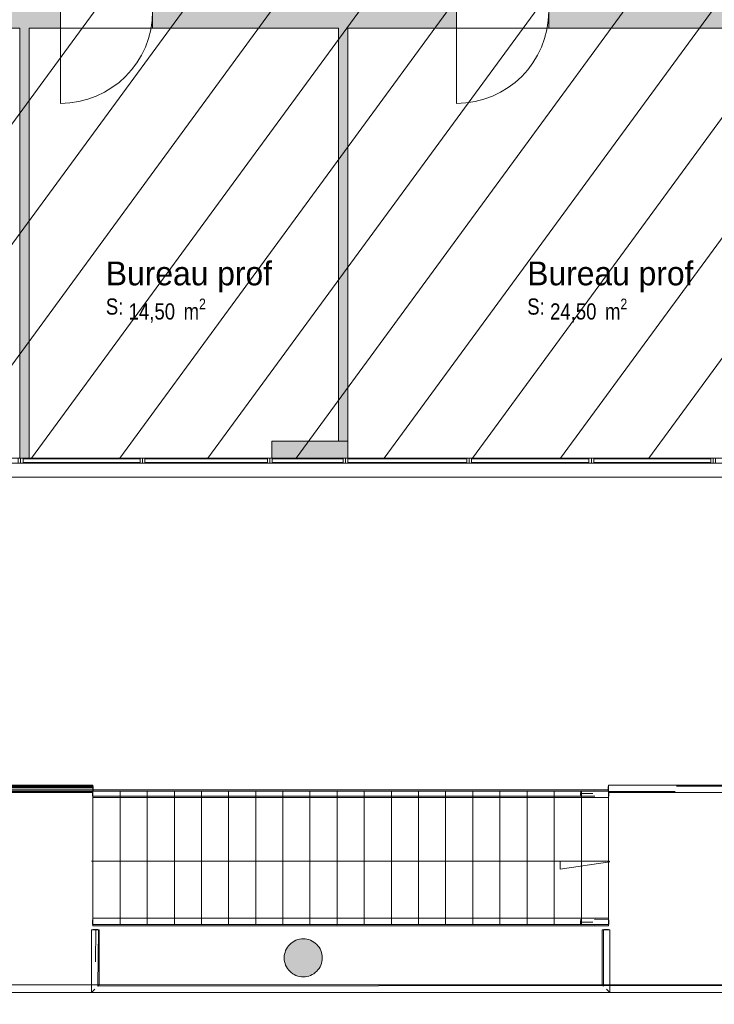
# Model space of a CAD drawing. Header units: millimetres. Extents: x -22000 to 226618, y -100134 to 72379.
# Tile 22 of 44: x 49940 to 57243, y -19739 to -9390. Entities that reach past the tile are written whole.
import ezdxf
from ezdxf.enums import TextEntityAlignment as Align

# ---------------------------------------------------------------- set-up
doc = ezdxf.new("R2010")
doc.units = ezdxf.units.MM
doc.header["$MEASUREMENT"] = 0
doc.linetypes.add('Tirets', pattern=[458.610928, 282.222247, -176.388681])
doc.linetypes.add('Wipeout_Contour', pattern=[1000, 0, -1000])
for name, color, linetype in [('08-01 2D Dessin général.2D', 7, 'Continuous'), ('08-01 contour hachures', 7, 'Continuous'), ('A-AREA-____-OTLN.Modèle IFC', 7, 'Continuous'), ('A-FLOR-HRAL-OTLN.Modèle IFC', 7, 'Continuous'), ('A-GLAZ-CURT-OTLN.Modèle IFC', 7, 'Continuous'), ('A-GLAZ-CWMG-OTLN.Modèle IFC', 7, 'Continuous'), ('A-WALL-____-OTLN.Modèle IFC', 7, 'Continuous'), ('Marques de Zone ARCHICAD', 7, 'Continuous'), ('Portes ARCHICAD', 7, 'Continuous'), ('S-COLS-____-OTLN.Modèle IFC', 7, 'Continuous'), ('S-STRS-____-OTLN.Modèle IFC', 7, 'Continuous')]:
    doc.layers.add(name, color=color, linetype=linetype)
doc.styles.add('STYLE_GENERE_1', font='txt')
doc.styles.add('STYLE_GENERE_2', font='ARIALN.TTF')

# ---------------------------------------------------------------- blocks, each defined once
blk = doc.blocks.new('Bureau prof_BUR_30_1', base_point=(51665, -12204))
at = {"layer": 'Marques de Zone ARCHICAD', "color": 7, "lineweight": 9, "insert": (51086, -12322), "char_height": 170, "attachment_point": 1, "style": 'STYLE_GENERE_2'}
blk.add_mtext('\\A1;{\\pql;\\pt0,100;\\fArial Narrow|b0|i0|c0|p34;14,50\\fArial Narrow|b0|i0|c0|p34;\\A1{\\H.66x;\\S^  ;}\\fArial Narrow|b0|i0|c0|p34; m\\fArial Narrow|b0|i0|c0|p34;\\A1{\\H.66x;\\S2^  ;}}', dxfattribs=at)
at = {"layer": 'Marques de Zone ARCHICAD', "color": 7, "lineweight": 9}
for tag, height, style, p in [('DUMMY_849', 250, 'STYLE_GENERE_1', (52484, -11858)), ('ROOM_NAME', 250, 'STYLE_GENERE_1', (50846, -11932)), ('calculatedAreaCode', 170, 'STYLE_GENERE_2', (50846, -12320))]:
    blk.add_attdef(tag, text='', height=height, dxfattribs=dict(at, style=style)).set_placement(p, align=Align.TOP_LEFT)
blk = doc.blocks.new('Bureau prof_SA_31_1', base_point=(56095, -12204))
at = {"layer": 'Marques de Zone ARCHICAD', "color": 7, "lineweight": 9, "insert": (55516, -12322), "char_height": 170, "attachment_point": 1, "style": 'STYLE_GENERE_2'}
blk.add_mtext('\\A1;{\\pql;\\pt0,100;\\fArial Narrow|b0|i0|c0|p34;24,50\\fArial Narrow|b0|i0|c0|p34;\\A1{\\H.66x;\\S^  ;}\\fArial Narrow|b0|i0|c0|p34; m\\fArial Narrow|b0|i0|c0|p34;\\A1{\\H.66x;\\S2^  ;}}', dxfattribs=at)
at = {"layer": 'Marques de Zone ARCHICAD', "color": 7, "lineweight": 9}
for tag, height, style, p in [('DUMMY_849', 250, 'STYLE_GENERE_1', (56914, -11858)), ('ROOM_NAME', 250, 'STYLE_GENERE_1', (55276, -11932)), ('calculatedAreaCode', 170, 'STYLE_GENERE_2', (55276, -12320))]:
    blk.add_attdef(tag, text='', height=height, dxfattribs=dict(at, style=style)).set_placement(p, align=Align.TOP_LEFT)
blk = doc.blocks.new('Porte (Mur) 173[37]_1')
at = {"layer": 'Portes ARCHICAD', "color": 7, "linetype": 'Continuous', "lineweight": 5}
blk.add_line((50368, -9300), (50368, -10270), dxfattribs=at)
blk.add_arc((50368, -9300), 970, 270, 0, dxfattribs=at)
blk = doc.blocks.new('Porte (Mur) 174[38]_1')
at = {"layer": 'Portes ARCHICAD', "color": 7, "linetype": 'Continuous', "lineweight": 5}
blk.add_line((54532, -9300), (54532, -10270), dxfattribs=at)
blk.add_arc((54532, -9300), 970, 270, 0, dxfattribs=at)
blk = doc.blocks.new('Mur_60_1', base_point=(41080, -9390))
at = {"layer": 'A-WALL-____-OTLN.Modèle IFC', "linetype": 'Continuous', "lineweight": 0, "true_color": 0xffffff}
for points in [[(49625, -9480), (50368, -9480), (50368, -9300), (49625, -9300)], [(51338, -9480), (54532, -9480), (54532, -9300), (51338, -9300)], [(61435, -9300), (55502, -9300), (55502, -9480), (61435, -9480)]]:
    blk.add_hatch(color=7, dxfattribs=at).paths.add_polyline_path(points)
at = {"layer": 'A-WALL-____-OTLN.Modèle IFC', "color": 7, "linetype": 'Continuous', "lineweight": 20}
for p, q in [((50368, -9480), (50368, -9300)), ((51338, -9480), (51338, -9300)), ((54532, -9480), (54532, -9300)), ((55502, -9480), (55502, -9300))]:
    blk.add_line(p, q, dxfattribs=at)
at = {"layer": 'A-WALL-____-OTLN.Modèle IFC', "color": 7, "linetype": 'Continuous', "lineweight": 20, "flags": 128}
for points in [[(49625, -9480), (49940, -9480)], [(50040, -9480), (50368, -9480)], [(51338, -9480), (53290, -9480)], [(53390, -9480), (54532, -9480)], [(55502, -9480), (58800, -9480)]]:
    blk.add_lwpolyline(points, dxfattribs=at)
at = {"layer": 'Portes ARCHICAD', "color": 7, "linetype": 'Continuous', "lineweight": 5}
for name in ['Porte (Mur) 173[37]_1', 'Porte (Mur) 174[38]_1']:
    blk.add_blockref(name, (0, 0), dxfattribs=at)
blk = doc.blocks.new('Mur_77_1', base_point=(49990, -9390))
at = {"layer": 'A-WALL-____-OTLN.Modèle IFC', "linetype": 'Continuous', "lineweight": 0, "true_color": 0xffffff}
for points in [[(49940, -9480), (49940, -14000), (50040, -14000), (50040, -9480)], [(49940, -14180), (50040, -14180), (50040, -14000), (49940, -14000)]]:
    blk.add_hatch(color=7, dxfattribs=at).paths.add_polyline_path(points)
at = {"layer": 'A-WALL-____-OTLN.Modèle IFC', "color": 7, "linetype": 'Continuous', "lineweight": 20}
for p, q in [((49940, -14000), (49940, -14180)), ((50040, -14180), (50040, -14000))]:
    blk.add_line(p, q, dxfattribs=at)
at = {"layer": 'A-WALL-____-OTLN.Modèle IFC', "color": 7, "linetype": 'Tirets', "lineweight": 9}
blk.add_line((49940, -14180), (50040, -14180), dxfattribs=at)
at = {"layer": 'A-WALL-____-OTLN.Modèle IFC', "color": 7, "linetype": 'Continuous', "lineweight": 20, "flags": 128}
for points in [[(49940, -9480), (49940, -14000)], [(50040, -14000), (50040, -9480)]]:
    blk.add_lwpolyline(points, dxfattribs=at)
blk = doc.blocks.new('Mur_78_1', base_point=(53340, -9390))
at = {"layer": 'A-WALL-____-OTLN.Modèle IFC', "linetype": 'Continuous', "lineweight": 0, "true_color": 0xffffff}
blk.add_hatch(color=7, dxfattribs=at).paths.add_polyline_path([(53290, -9480), (53290, -13820), (53390, -13820), (53390, -9480)])
at = {"layer": 'A-WALL-____-OTLN.Modèle IFC', "color": 7, "linetype": 'Continuous', "lineweight": 20, "flags": 128}
for points in [[(53290, -9480), (53290, -13820)], [(53390, -13820), (53390, -9480)], [(53290, -13820), (53390, -13820)]]:
    blk.add_lwpolyline(points, dxfattribs=at)
blk = doc.blocks.new('Mur_90_1', base_point=(61535, -14090))
at = {"layer": 'A-WALL-____-OTLN.Modèle IFC', "color": 7, "linetype": 'Continuous', "lineweight": 20}
for p, q in [((49940, -14000), (49940, -14180)), ((50040, -14180), (50040, -14000))]:
    blk.add_line(p, q, dxfattribs=at)
at = {"layer": 'A-WALL-____-OTLN.Modèle IFC', "color": 7, "linetype": 'Tirets', "lineweight": 9, "flags": 128}
for points in [[(49940, -14000), (42690, -14000)], [(61535, -14000), (50040, -14000)], [(42690, -14180), (61535, -14180)]]:
    blk.add_lwpolyline(points, dxfattribs=at)
blk = doc.blocks.new('Mur_114_1', base_point=(52590, -13910))
at = {"layer": 'A-WALL-____-OTLN.Modèle IFC', "linetype": 'Continuous', "lineweight": 0, "true_color": 0xffffff}
blk.add_hatch(color=7, dxfattribs=at).paths.add_polyline_path([(52590, -14000), (53390, -14000), (53390, -13820), (52590, -13820)])
at = {"layer": 'A-WALL-____-OTLN.Modèle IFC', "color": 7, "linetype": 'Continuous', "lineweight": 20, "flags": 128}
for points in [[(53390, -13820), (52590, -13820)], [(52590, -13820), (52590, -14000)], [(53390, -14000), (53390, -13820)], [(52590, -14000), (53390, -14000)]]:
    blk.add_lwpolyline(points, dxfattribs=at)
blk = doc.blocks.new('Mur_127_1', base_point=(43270, -14100))
at = {"color": 254, "linetype": 'Wipeout_Contour', "lineweight": 0, "ltscale": 216060.917181}
blk.add_wipeout([(43270, -14200), (60910, -14200), (60910, -14000), (43270, -14000)], dxfattribs=at).dxf.layer = 'A-WALL-____-OTLN.Modèle IFC'
at = {"layer": 'A-WALL-____-OTLN.Modèle IFC', "color": 7, "linetype": 'Continuous', "lineweight": 9, "flags": 128}
for points in [[(60910, -14000), (43270, -14000)], [(43270, -14200), (60910, -14200)]]:
    blk.add_lwpolyline(points, dxfattribs=at)
blk = doc.blocks.new('Poteau_6_1', base_point=(52921, -19251))
at = {"layer": 'S-COLS-____-OTLN.Modèle IFC', "linetype": 'Continuous', "lineweight": 0, "true_color": 0xffffff}
blk.add_hatch(color=7, dxfattribs=at).paths.add_polyline_path([(52721, -19251, 0.414214), (52921, -19451, 0.414214), (53121, -19251, 0.414214), (52921, -19051, 0.414214)])
at = {"layer": 'S-COLS-____-OTLN.Modèle IFC', "color": 7, "linetype": 'Continuous', "lineweight": 5, "flags": 128}
blk.add_lwpolyline([(52721, -19251, 0.414214), (52921, -19451, 0.414214), (53121, -19251, 0.414214), (52921, -19051, 0.414214)], format="xyb", close=True, dxfattribs=at)
blk = doc.blocks.new('Elément Modèle 45[27]_1', base_point=(50710, -18900))
at = {"layer": 'S-STRS-____-OTLN.Modèle IFC', "color": 7, "linetype": 'Continuous', "lineweight": 18}
for p, q in [((50995, -17500), (50710, -17500)), ((50710, -17500), (50710, -18900)), ((51281, -17500), (50995, -17500)), ((50995, -17500), (50995, -18900)), ((51566, -17500), (51281, -17500)), ((51281, -17500), (51281, -18900)), ((51851, -17500), (51566, -17500)), ((51566, -17500), (51566, -18900)), ((52136, -17500), (51851, -17500)), ((51851, -17500), (51851, -18900)), ((52422, -17500), (52136, -17500)), ((52136, -17500), (52136, -18900)), ((52707, -17500), (52422, -17500)), ((52422, -17500), (52422, -18900)), ((52992, -17500), (52707, -17500)), ((52707, -17500), (52707, -18900)), ((53277, -17500), (52992, -17500)), ((52992, -17500), (52992, -18900)), ((53563, -17500), (53277, -17500)), ((53277, -17500), (53277, -18900)), ((53848, -17500), (53563, -17500)), ((53563, -17500), (53563, -18900)), ((54133, -17500), (53848, -17500)), ((53848, -17500), (53848, -18900)), ((54418, -17500), (54133, -17500)), ((54133, -17500), (54133, -18900)), ((54704, -17500), (54418, -17500)), ((54418, -17500), (54418, -18900)), ((54989, -17500), (54704, -17500)), ((54704, -17500), (54704, -18900)), ((55274, -17500), (54989, -17500)), ((54989, -17500), (54989, -18900)), ((55560, -17500), (55274, -17500)), ((55274, -17500), (55274, -18900)), ((55845, -17500), (55560, -17500)), ((55560, -17500), (55560, -18900)), ((56130, -17500), (55845, -17500)), ((55845, -17500), (55845, -18900)), ((56130, -18900), (56130, -17500)), ((50710, -18900), (50995, -18900)), ((50995, -18900), (51281, -18900)), ((51281, -18900), (51566, -18900)), ((51566, -18900), (51851, -18900)), ((51851, -18900), (52136, -18900)), ((52136, -18900), (52422, -18900)), ((52422, -18900), (52707, -18900)), ((52707, -18900), (52992, -18900)), ((52992, -18900), (53277, -18900)), ((53277, -18900), (53563, -18900)), ((53563, -18900), (53848, -18900)), ((53848, -18900), (54133, -18900)), ((54133, -18900), (54418, -18900)), ((54418, -18900), (54704, -18900)), ((54704, -18900), (54989, -18900)), ((54989, -18900), (55274, -18900)), ((55274, -18900), (55560, -18900)), ((55560, -18900), (55845, -18900)), ((55845, -18900), (56130, -18900))]:
    blk.add_line(p, q, dxfattribs=at)
blk = doc.blocks.new('Barrière 19[28]_1', base_point=(50706, -18917))
at = {"layer": 'A-FLOR-HRAL-OTLN.Modèle IFC', "color": 7, "linetype": 'Continuous', "lineweight": 18}
for p, q in [((50710, -18837), (50710, -18835)), ((50710, -18835), (52673, -18835)), ((52673, -18835), (53277, -18835)), ((53277, -18835), (55845, -18835)), ((55845, -18835), (55971, -18835)), ((55971, -18835), (56002, -18835)), ((56130, -18835), (55998, -18836)), ((56002, -18835), (56130, -18835)), ((56130, -18835), (56130, -18839)), ((50706, -18850), (50710, -18850)), ((50706, -18900), (50706, -18850)), ((50710, -18900), (50706, -18900)), ((50710, -18840), (50710, -18837)), ((50710, -18844), (50710, -18840)), ((50710, -18852), (50710, -18844)), ((50710, -18860), (50710, -18852)), ((50710, -18867), (50710, -18860)), ((50710, -18875), (50710, -18867)), ((50710, -18881), (50710, -18875)), ((50710, -18888), (50710, -18881)), ((50710, -18900), (50710, -18888)), ((50710, -18905), (50710, -18900)), ((53275, -18904), (50710, -18900)), ((50710, -18910), (50710, -18905)), ((50710, -18915), (50710, -18910)), ((53277, -18915), (50710, -18915)), ((52769, -18915), (50710, -18915)), ((52769, -18915), (55845, -18915)), ((53275, -18904), (55838, -18900)), ((53879, -18915), (53277, -18915)), ((55845, -18915), (53879, -18915)), ((55836, -18875), (55837, -18867)), ((55837, -18881), (55836, -18875)), ((55964, -18875), (55836, -18875)), ((55837, -18865), (55838, -18860)), ((55837, -18867), (55837, -18865)), ((55837, -18888), (55837, -18881)), ((55837, -18881), (55837, -18881)), ((55838, -18900), (55837, -18888)), ((55838, -18860), (55839, -18852)), ((55838, -18900), (55985, -18904)), ((55839, -18852), (55839, -18844)), ((55971, -18915), (55845, -18915)), ((56006, -18915), (55971, -18915)), ((55984, -18847), (56130, -18850)), ((56130, -18915), (56006, -18915)), ((56130, -18839), (56130, -18843)), ((56130, -18843), (56130, -18847)), ((56130, -18847), (56130, -18850)), ((56130, -18850), (56130, -18863)), ((56130, -18850), (56134, -18850)), ((56130, -18863), (56130, -18875)), ((56130, -18875), (56130, -18883)), ((56130, -18883), (56130, -18891)), ((56130, -18891), (56130, -18899)), ((56130, -18899), (56130, -18907)), ((56134, -18900), (56130, -18900)), ((56130, -18907), (56130, -18911)), ((56130, -18911), (56130, -18915)), ((56134, -18900), (56134, -18850))]:
    blk.add_line(p, q, dxfattribs=at)
blk = doc.blocks.new('Barrière 20[29]_1', base_point=(50706, -17566))
at = {"layer": 'A-FLOR-HRAL-OTLN.Modèle IFC', "color": 7, "linetype": 'Continuous', "lineweight": 18}
for p, q in [((50710, -17487), (50710, -17485)), ((50710, -17485), (52673, -17485)), ((50710, -17489), (50710, -17487)), ((50710, -17494), (50710, -17489)), ((52673, -17485), (53277, -17485)), ((53277, -17485), (55845, -17485)), ((55845, -17485), (55971, -17485)), ((55971, -17485), (56002, -17485)), ((56130, -17485), (55998, -17486)), ((56002, -17485), (56130, -17485)), ((56130, -17485), (56130, -17489)), ((56130, -17489), (56130, -17492)), ((50706, -17500), (50710, -17500)), ((50706, -17550), (50706, -17500)), ((50710, -17550), (50706, -17550)), ((50710, -17501), (50710, -17494)), ((50710, -17509), (50710, -17501)), ((50710, -17517), (50710, -17509)), ((50710, -17525), (50710, -17517)), ((50710, -17530), (50710, -17525)), ((50710, -17537), (50710, -17530)), ((50710, -17550), (50710, -17537)), ((50710, -17555), (50710, -17550)), ((53275, -17553), (50710, -17550)), ((50710, -17560), (50710, -17555)), ((50710, -17565), (50710, -17560)), ((52769, -17564), (50710, -17565)), ((53277, -17565), (50710, -17565)), ((52769, -17564), (55845, -17565)), ((53275, -17553), (55838, -17550)), ((53879, -17565), (53277, -17565)), ((55845, -17565), (53879, -17565)), ((55836, -17525), (55837, -17517)), ((55837, -17530), (55836, -17525)), ((55964, -17525), (55836, -17525)), ((55837, -17515), (55838, -17509)), ((55837, -17517), (55837, -17515)), ((55837, -17531), (55837, -17530)), ((55837, -17537), (55837, -17531)), ((55838, -17550), (55837, -17537)), ((55838, -17509), (55839, -17501)), ((55838, -17550), (55985, -17553)), ((55839, -17501), (55839, -17494)), ((55971, -17565), (55845, -17565)), ((56006, -17565), (55971, -17565)), ((55984, -17497), (56130, -17500)), ((56130, -17565), (56006, -17565)), ((56130, -17492), (56130, -17496)), ((56130, -17496), (56130, -17500)), ((56130, -17500), (56130, -17512)), ((56130, -17500), (56134, -17500)), ((56130, -17512), (56130, -17525)), ((56130, -17525), (56130, -17533)), ((56130, -17533), (56130, -17541)), ((56130, -17541), (56130, -17548)), ((56130, -17548), (56130, -17556)), ((56134, -17550), (56130, -17550)), ((56130, -17556), (56130, -17561)), ((56130, -17561), (56130, -17565)), ((56134, -17550), (56134, -17500))]:
    blk.add_line(p, q, dxfattribs=at)
blk = doc.blocks.new('Barrière 33[45]_1', base_point=(50694, -19616))
at = {"layer": 'A-FLOR-HRAL-OTLN.Modèle IFC', "color": 7, "linetype": 'Continuous', "lineweight": 18}
for p, q in [((62549, -13815), (62556, -13815)), ((62549, -17206), (62549, -13815)), ((62556, -13815), (62563, -13815)), ((62557, -16681), (62563, -13815)), ((62563, -13815), (62578, -13815)), ((62565, -13815), (62565, -13811)), ((62565, -13811), (62615, -13811)), ((62578, -13815), (62594, -13815)), ((62594, -13815), (62608, -13815)), ((62608, -13815), (62622, -13815)), ((62615, -13811), (62615, -13815)), ((62622, -13815), (62626, -13815)), ((62626, -13815), (62629, -13815)), ((62629, -13815), (62629, -16200)), ((62629, -16200), (62629, -16223)), ((62629, -16223), (62629, -19614)), ((62563, -19548), (62557, -16681)), ((62549, -17230), (62549, -17206)), ((62549, -19534), (62549, -17230)), ((50696, -18956), (50702, -18956)), ((50696, -19244), (50696, -18956)), ((50702, -18956), (50709, -18956)), ((50709, -18956), (50724, -18956)), ((50710, -18956), (50710, -18952)), ((50760, -18952), (50710, -18952)), ((50724, -18956), (50740, -18956)), ((50738, -19294), (50740, -18956)), ((50740, -18956), (50747, -18956)), ((50747, -18956), (50754, -18956)), ((50754, -18956), (50768, -18956)), ((50760, -18952), (50760, -18956)), ((50768, -18956), (50762, -19548)), ((50768, -18956), (50772, -18956)), ((50772, -18956), (50776, -18956)), ((50776, -18956), (50776, -19534)), ((50696, -19285), (50696, -19244)), ((50696, -19614), (50696, -19285)), ((50769, -19541), (50762, -19548)), ((56663, -19542), (50762, -19548)), ((50776, -19534), (50769, -19541)), ((50776, -19534), (55641, -19534)), ((55641, -19534), (57651, -19534)), ((56663, -19542), (62563, -19548)), ((57651, -19534), (62549, -19534)), ((62549, -19534), (62556, -19541)), ((62556, -19541), (62563, -19548)), ((50701, -19609), (50696, -19614)), ((55594, -19614), (50696, -19614)), ((50703, -19607), (50701, -19609)), ((50717, -19593), (50703, -19607)), ((50731, -19579), (50717, -19593)), ((57764, -19614), (55594, -19614)), ((62629, -19614), (57764, -19614)), ((62594, -19579), (62608, -19593)), ((62608, -19593), (62622, -19607)), ((62622, -19607), (62626, -19611)), ((62626, -19611), (62626, -19611)), ((62626, -19611), (62629, -19614))]:
    blk.add_line(p, q, dxfattribs=at)
blk = doc.blocks.new('Barrière 34[46]_1', base_point=(28830, -37404))
at = {"layer": 'A-FLOR-HRAL-OTLN.Modèle IFC', "color": 7, "linetype": 'Continuous', "lineweight": 18}
for p, q in [((49190, -17450), (49186, -17450)), ((49186, -17450), (49186, -17500)), ((49190, -17434), (49190, -17438)), ((49190, -17434), (50710, -17434)), ((49190, -17438), (49190, -17448)), ((49190, -17438), (50710, -17438)), ((49190, -17448), (49190, -17462)), ((49190, -17448), (50710, -17448)), ((49190, -17462), (49190, -17479)), ((49190, -17462), (50710, -17462)), ((49190, -17479), (49190, -17494)), ((49190, -17479), (50710, -17479)), ((50710, -17434), (50710, -17438)), ((50710, -17438), (50710, -17448)), ((50710, -17448), (50710, -17462)), ((50714, -17450), (50710, -17450)), ((50710, -17462), (50710, -17479)), ((50710, -17479), (50710, -17494)), ((50714, -17500), (50714, -17450)), ((49186, -17500), (49190, -17500)), ((49190, -17494), (49190, -17507)), ((49190, -17494), (50710, -17494)), ((49190, -17507), (49190, -17514)), ((49190, -17507), (50710, -17507)), ((49190, -17514), (49190, -17514)), ((49190, -17514), (50710, -17514)), ((49190, -17514), (50710, -17514)), ((50710, -17494), (50710, -17507)), ((50710, -17500), (50714, -17500)), ((50710, -17507), (50710, -17514)), ((50710, -17514), (50710, -17514))]:
    blk.add_line(p, q, dxfattribs=at)
blk = doc.blocks.new('IFC Extruded[162]_1', base_point=(50590, -14000))
at = {"layer": 'A-GLAZ-CURT-OTLN.Modèle IFC', "color": 7, "linetype": 'Continuous', "lineweight": 18}
for p, q in [((51205, -14005), (49975, -14005)), ((49975, -14005), (49975, -14045)), ((49975, -14045), (51205, -14045)), ((51205, -14045), (51205, -14005))]:
    blk.add_line(p, q, dxfattribs=at)
blk = doc.blocks.new('IFC Extruded[163]_1', base_point=(51900, -14000))
at = {"layer": 'A-GLAZ-CURT-OTLN.Modèle IFC', "color": 7, "linetype": 'Continuous', "lineweight": 18}
for p, q in [((52545, -14005), (51255, -14005)), ((51255, -14005), (51255, -14045)), ((51255, -14045), (52545, -14045)), ((52545, -14045), (52545, -14005))]:
    blk.add_line(p, q, dxfattribs=at)
blk = doc.blocks.new('IFC Extruded[164]_1', base_point=(52968, -14000))
at = {"layer": 'A-GLAZ-CURT-OTLN.Modèle IFC', "color": 7, "linetype": 'Continuous', "lineweight": 18}
for p, q in [((53340, -14005), (52595, -14005)), ((52595, -14005), (52595, -14045)), ((52595, -14045), (53340, -14045)), ((53340, -14045), (53340, -14005))]:
    blk.add_line(p, q, dxfattribs=at)
blk = doc.blocks.new('IFC Extruded[165]_1', base_point=(54015, -14000))
at = {"layer": 'A-GLAZ-CURT-OTLN.Modèle IFC', "color": 7, "linetype": 'Continuous', "lineweight": 18}
for p, q in [((54640, -14005), (53390, -14005)), ((53390, -14005), (53390, -14045)), ((53390, -14045), (54640, -14045)), ((54640, -14045), (54640, -14005))]:
    blk.add_line(p, q, dxfattribs=at)
blk = doc.blocks.new('IFC Extruded[166]_1', base_point=(55308, -14000))
at = {"layer": 'A-GLAZ-CURT-OTLN.Modèle IFC', "color": 7, "linetype": 'Continuous', "lineweight": 18}
for p, q in [((55925, -14005), (54690, -14005)), ((54690, -14005), (54690, -14045)), ((54690, -14045), (55925, -14045)), ((55925, -14045), (55925, -14005))]:
    blk.add_line(p, q, dxfattribs=at)
blk = doc.blocks.new('IFC Extruded[167]_1', base_point=(56590, -14000))
at = {"layer": 'A-GLAZ-CURT-OTLN.Modèle IFC', "color": 7, "linetype": 'Continuous', "lineweight": 18}
for p, q in [((57205, -14005), (55975, -14005)), ((55975, -14005), (55975, -14045)), ((55975, -14045), (57205, -14045)), ((57205, -14045), (57205, -14005))]:
    blk.add_line(p, q, dxfattribs=at)
blk = doc.blocks.new('IFC Extruded[176]_1', base_point=(57205, -14000))
at = {"layer": 'A-GLAZ-CWMG-OTLN.Modèle IFC', "color": 7, "linetype": 'Continuous', "lineweight": 18}
for p, q in [((55975, -14000), (55975, -14050)), ((55975, -14000), (57205, -14000)), ((55975, -14050), (57205, -14050)), ((57205, -14000), (57205, -14050))]:
    blk.add_line(p, q, dxfattribs=at)
blk = doc.blocks.new('IFC Extruded[177]_1', base_point=(55925, -14000))
at = {"layer": 'A-GLAZ-CWMG-OTLN.Modèle IFC', "color": 7, "linetype": 'Continuous', "lineweight": 18}
for p, q in [((54690, -14000), (54690, -14050)), ((54690, -14000), (55925, -14000)), ((54690, -14050), (55925, -14050)), ((55925, -14000), (55925, -14050))]:
    blk.add_line(p, q, dxfattribs=at)
blk = doc.blocks.new('IFC Extruded[178]_1', base_point=(54640, -14000))
at = {"layer": 'A-GLAZ-CWMG-OTLN.Modèle IFC', "color": 7, "linetype": 'Continuous', "lineweight": 18}
for p, q in [((53390, -14000), (53390, -14050)), ((53390, -14000), (54640, -14000)), ((53390, -14050), (54640, -14050)), ((54640, -14000), (54640, -14050))]:
    blk.add_line(p, q, dxfattribs=at)
blk = doc.blocks.new('IFC Extruded[179]_1', base_point=(53340, -14000))
at = {"layer": 'A-GLAZ-CWMG-OTLN.Modèle IFC', "color": 7, "linetype": 'Continuous', "lineweight": 18}
for p, q in [((52595, -14000), (52595, -14050)), ((52595, -14000), (53340, -14000)), ((52595, -14050), (53340, -14050)), ((53340, -14000), (53340, -14050))]:
    blk.add_line(p, q, dxfattribs=at)
blk = doc.blocks.new('IFC Extruded[180]_1', base_point=(52545, -14000))
at = {"layer": 'A-GLAZ-CWMG-OTLN.Modèle IFC', "color": 7, "linetype": 'Continuous', "lineweight": 18}
for p, q in [((51255, -14000), (51255, -14050)), ((51255, -14000), (52545, -14000)), ((51255, -14050), (52545, -14050)), ((52545, -14000), (52545, -14050))]:
    blk.add_line(p, q, dxfattribs=at)
blk = doc.blocks.new('IFC Extruded[181]_1', base_point=(51205, -14000))
at = {"layer": 'A-GLAZ-CWMG-OTLN.Modèle IFC', "color": 7, "linetype": 'Continuous', "lineweight": 18}
for p, q in [((49975, -14000), (49975, -14050)), ((49975, -14000), (51205, -14000)), ((49975, -14050), (51205, -14050)), ((51205, -14000), (51205, -14050))]:
    blk.add_line(p, q, dxfattribs=at)
blk = doc.blocks.new('IFC Extruded[190]_1', base_point=(58570, -14000))
at = {"layer": 'A-GLAZ-CWMG-OTLN.Modèle IFC', "color": 7, "linetype": 'Continuous', "lineweight": 18}
for p, q in [((57230, -14000), (57230, -14050)), ((57230, -14000), (58570, -14000)), ((57230, -14050), (58570, -14050)), ((58570, -14000), (58570, -14050))]:
    blk.add_line(p, q, dxfattribs=at)
blk = doc.blocks.new('IFC Extruded[191]_1', base_point=(57230, -14000))
at = {"layer": 'A-GLAZ-CWMG-OTLN.Modèle IFC', "color": 7, "linetype": 'Continuous', "lineweight": 18}
for p, q in [((55950, -14000), (55950, -14050)), ((55950, -14000), (57230, -14000)), ((55950, -14050), (57230, -14050)), ((57230, -14000), (57230, -14050))]:
    blk.add_line(p, q, dxfattribs=at)
blk = doc.blocks.new('IFC Extruded[192]_1', base_point=(55950, -14000))
at = {"layer": 'A-GLAZ-CWMG-OTLN.Modèle IFC', "color": 7, "linetype": 'Continuous', "lineweight": 18}
for p, q in [((54665, -14000), (54665, -14050)), ((54665, -14000), (55950, -14000)), ((54665, -14050), (55950, -14050)), ((55950, -14000), (55950, -14050))]:
    blk.add_line(p, q, dxfattribs=at)
blk = doc.blocks.new('IFC Extruded[193]_1', base_point=(54665, -14000))
at = {"layer": 'A-GLAZ-CWMG-OTLN.Modèle IFC', "color": 7, "linetype": 'Continuous', "lineweight": 18}
for p, q in [((53365, -14000), (53365, -14050)), ((53365, -14000), (54665, -14000)), ((53365, -14050), (54665, -14050)), ((54665, -14000), (54665, -14050))]:
    blk.add_line(p, q, dxfattribs=at)
blk = doc.blocks.new('IFC Extruded[194]_1', base_point=(53365, -14000))
at = {"layer": 'A-GLAZ-CWMG-OTLN.Modèle IFC', "color": 7, "linetype": 'Continuous', "lineweight": 18}
for p, q in [((52570, -14000), (52570, -14050)), ((52570, -14000), (53365, -14000)), ((52570, -14050), (53365, -14050)), ((53365, -14000), (53365, -14050))]:
    blk.add_line(p, q, dxfattribs=at)
blk = doc.blocks.new('IFC Extruded[195]_1', base_point=(52570, -14000))
at = {"layer": 'A-GLAZ-CWMG-OTLN.Modèle IFC', "color": 7, "linetype": 'Continuous', "lineweight": 18}
for p, q in [((51230, -14000), (51230, -14050)), ((51230, -14000), (52570, -14000)), ((51230, -14050), (52570, -14050)), ((52570, -14000), (52570, -14050))]:
    blk.add_line(p, q, dxfattribs=at)
blk = doc.blocks.new('IFC Extruded[196]_1', base_point=(51230, -14000))
at = {"layer": 'A-GLAZ-CWMG-OTLN.Modèle IFC', "color": 7, "linetype": 'Continuous', "lineweight": 18}
for p, q in [((49950, -14000), (49950, -14050)), ((49950, -14000), (51230, -14000)), ((49950, -14050), (51230, -14050)), ((51230, -14000), (51230, -14050))]:
    blk.add_line(p, q, dxfattribs=at)
blk = doc.blocks.new('IFC Extruded[197]_1', base_point=(49950, -14000))
at = {"layer": 'A-GLAZ-CWMG-OTLN.Modèle IFC', "color": 7, "linetype": 'Continuous', "lineweight": 18}
for p, q in [((48690, -14000), (48690, -14050)), ((48690, -14000), (49950, -14000)), ((48690, -14050), (49950, -14050)), ((49950, -14000), (49950, -14050))]:
    blk.add_line(p, q, dxfattribs=at)
blk = doc.blocks.new('IFC Extruded[215]_1', base_point=(57230, -14000))
at = {"layer": 'A-GLAZ-CWMG-OTLN.Modèle IFC', "color": 7, "linetype": 'Continuous', "lineweight": 18}
for p, q in [((57205, -14050), (57205, -14000)), ((57205, -14000), (57255, -14000)), ((57255, -14050), (57205, -14050)), ((57255, -14000), (57255, -14050))]:
    blk.add_line(p, q, dxfattribs=at)
blk = doc.blocks.new('IFC Extruded[216]_1', base_point=(55950, -14000))
at = {"layer": 'A-GLAZ-CWMG-OTLN.Modèle IFC', "color": 7, "linetype": 'Continuous', "lineweight": 18}
for p, q in [((55925, -14050), (55925, -14000)), ((55925, -14000), (55975, -14000)), ((55975, -14050), (55925, -14050)), ((55975, -14000), (55975, -14050))]:
    blk.add_line(p, q, dxfattribs=at)
blk = doc.blocks.new('IFC Extruded[217]_1', base_point=(54665, -14000))
at = {"layer": 'A-GLAZ-CWMG-OTLN.Modèle IFC', "color": 7, "linetype": 'Continuous', "lineweight": 18}
for p, q in [((54640, -14050), (54640, -14000)), ((54640, -14000), (54690, -14000)), ((54690, -14050), (54640, -14050)), ((54690, -14000), (54690, -14050))]:
    blk.add_line(p, q, dxfattribs=at)
blk = doc.blocks.new('IFC Extruded[218]_1', base_point=(53365, -14000))
at = {"layer": 'A-GLAZ-CWMG-OTLN.Modèle IFC', "color": 7, "linetype": 'Continuous', "lineweight": 18}
for p, q in [((53340, -14050), (53340, -14000)), ((53340, -14000), (53390, -14000)), ((53390, -14050), (53340, -14050)), ((53390, -14000), (53390, -14050))]:
    blk.add_line(p, q, dxfattribs=at)
blk = doc.blocks.new('IFC Extruded[219]_1', base_point=(52570, -14000))
at = {"layer": 'A-GLAZ-CWMG-OTLN.Modèle IFC', "color": 7, "linetype": 'Continuous', "lineweight": 18}
for p, q in [((52545, -14050), (52545, -14000)), ((52545, -14000), (52595, -14000)), ((52595, -14050), (52545, -14050)), ((52595, -14000), (52595, -14050))]:
    blk.add_line(p, q, dxfattribs=at)
blk = doc.blocks.new('IFC Extruded[220]_1', base_point=(51230, -14000))
at = {"layer": 'A-GLAZ-CWMG-OTLN.Modèle IFC', "color": 7, "linetype": 'Continuous', "lineweight": 18}
for p, q in [((51205, -14050), (51205, -14000)), ((51205, -14000), (51255, -14000)), ((51255, -14050), (51205, -14050)), ((51255, -14000), (51255, -14050))]:
    blk.add_line(p, q, dxfattribs=at)
blk = doc.blocks.new('IFC Extruded[221]_1', base_point=(49950, -14000))
at = {"layer": 'A-GLAZ-CWMG-OTLN.Modèle IFC', "color": 7, "linetype": 'Continuous', "lineweight": 18}
for p, q in [((49925, -14050), (49925, -14000)), ((49925, -14000), (49975, -14000)), ((49975, -14050), (49925, -14050)), ((49975, -14000), (49975, -14050))]:
    blk.add_line(p, q, dxfattribs=at)
blk = doc.blocks.new('Barrière 50[367]_1', base_point=(56126, -19616))
at = {"layer": 'A-FLOR-HRAL-OTLN.Modèle IFC', "color": 7, "linetype": 'Continuous', "lineweight": 18}
for p, q in [((62549, -13815), (62556, -13815)), ((62549, -17206), (62549, -13815)), ((62556, -13815), (62563, -13815)), ((62557, -16681), (62563, -13815)), ((62563, -13815), (62578, -13815)), ((62565, -13815), (62565, -13811)), ((62565, -13811), (62615, -13811)), ((62578, -13815), (62594, -13815)), ((62594, -13815), (62608, -13815)), ((62608, -13815), (62622, -13815)), ((62615, -13811), (62615, -13815)), ((62622, -13815), (62626, -13815)), ((62626, -13815), (62629, -13815)), ((62629, -13815), (62629, -16200)), ((62629, -16200), (62629, -16223)), ((62629, -16223), (62629, -19614)), ((62563, -19548), (62557, -16681)), ((62549, -17230), (62549, -17206)), ((62549, -19534), (62549, -17230)), ((56126, -17450), (56130, -17450)), ((56126, -17450), (56126, -17500)), ((56130, -17438), (56130, -17434)), ((56130, -17434), (56761, -17434)), ((56130, -17442), (56130, -17438)), ((56130, -17456), (56130, -17442)), ((56130, -17470), (56130, -17456)), ((56130, -17486), (56130, -17470)), ((56130, -17501), (56130, -17486)), ((56761, -17434), (56988, -17434)), ((56845, -17445), (57582, -17448)), ((56988, -17434), (57596, -17434)), ((57551, -17479), (57537, -17493)), ((57589, -17441), (57582, -17448)), ((57588, -18498), (57582, -17448)), ((57596, -17434), (57589, -17441)), ((57596, -17434), (57596, -18462)), ((56130, -17500), (56126, -17500)), ((56130, -17508), (56130, -17501)), ((56130, -17501), (56830, -17504)), ((56130, -17512), (56130, -17508)), ((56130, -17514), (56130, -17512)), ((56657, -17514), (56130, -17514)), ((56965, -17514), (56657, -17514)), ((57516, -17514), (56965, -17514)), ((57519, -17511), (57516, -17514)), ((57516, -18587), (57516, -17514)), ((57523, -17507), (57519, -17511)), ((57530, -17500), (57523, -17507)), ((57537, -17493), (57530, -17500)), ((57588, -18498), (57582, -19548)), ((57596, -18462), (57596, -19534)), ((57516, -19614), (57516, -18587)), ((57589, -19541), (57582, -19548)), ((60073, -19542), (57582, -19548)), ((57596, -19534), (57589, -19541)), ((57596, -19534), (59343, -19534)), ((59343, -19534), (60752, -19534)), ((60073, -19542), (62563, -19548)), ((60752, -19534), (62549, -19534)), ((62549, -19534), (62556, -19541)), ((62556, -19541), (62563, -19548)), ((57519, -19612), (57516, -19614)), ((59473, -19614), (57516, -19614)), ((57520, -19611), (57519, -19612)), ((57523, -19607), (57520, -19611)), ((57537, -19593), (57523, -19607)), ((57551, -19579), (57537, -19593)), ((60722, -19614), (59473, -19614)), ((62629, -19614), (60722, -19614)), ((62594, -19579), (62608, -19593)), ((62608, -19593), (62622, -19607)), ((62622, -19607), (62626, -19611)), ((62626, -19611), (62626, -19611)), ((62626, -19611), (62629, -19614))]:
    blk.add_line(p, q, dxfattribs=at)
blk = doc.blocks.new('Barrière 51[368]_1', base_point=(20814, -19616))
at = {"layer": 'A-FLOR-HRAL-OTLN.Modèle IFC', "color": 7, "linetype": 'Continuous', "lineweight": 18}
for p, q in [((56064, -18956), (56071, -18956)), ((56064, -19534), (56064, -18956)), ((56071, -18956), (56078, -18956)), ((56078, -18956), (56093, -18956)), ((56078, -19548), (56078, -18956)), ((56080, -18956), (56080, -18952)), ((56080, -18952), (56130, -18952)), ((56093, -18956), (56109, -18956)), ((56109, -18956), (56123, -18956)), ((56123, -18956), (56137, -18956)), ((56130, -18952), (56130, -18956)), ((56137, -18956), (56141, -18956)), ((56141, -18956), (56144, -18956)), ((56144, -18956), (56144, -19226)), ((56144, -19226), (56144, -19327)), ((56144, -19327), (56144, -19614)), ((37752, -19534), (56064, -19534)), ((56064, -19534), (56071, -19541)), ((56071, -19541), (56078, -19548)), ((56144, -19614), (37672, -19614)), ((56109, -19579), (56123, -19593)), ((56123, -19593), (56137, -19607)), ((56137, -19607), (56139, -19609)), ((56139, -19609), (56141, -19611)), ((56141, -19611), (56144, -19614))]:
    blk.add_line(p, q, dxfattribs=at)

msp = doc.modelspace()

# ---------------------------------------------------------------- linework, layer by layer
at = {"layer": '08-01 2D Dessin général.2D', "color": 7, "linetype": 'Continuous', "lineweight": 9}
for p, q in [((50696, -18234), (56141, -18234)), ((55622, -18318), (55622, -18234)), ((56143, -18242), (55622, -18318))]:
    msp.add_line(p, q, dxfattribs=at)
at = {"layer": 'A-AREA-____-OTLN.Modèle IFC', "color": 7, "linetype": 'Continuous', "lineweight": 0, "true_color": 0xfdf5ec, "flags": 128}
for points in [[(53290, -9480), (50040, -9480), (50040, -14000), (52590, -14000), (52590, -13820), (53290, -13820)], [(58800, -9480), (53390, -9480), (53390, -13818), (53390, -14000), (58590, -14000), (58590, -13820), (58800, -13820)]]:
    msp.add_lwpolyline(points, close=True, dxfattribs=at)
msp.add_lwpolyline([(6474, -21204), (33900, -21200), (33896, -21666), (43904, -21666), (43900, -21200), (87611, -21200), (85929, -14180), (84275, -14180), (85600, -19614), (65601, -19614), (65601, -13663, -0.157957), (65065, -12490), (63313, -12490, -0.214878), (62629, -13811), (62629, -19614), (14566, -19614), (14566, -13811, -0.215084), (13882, -12490), (12276, -12490, -0.214969), (11594, -13810), (11583, -19614), (6474, -19614)], format="xyb", close=True, dxfattribs=at)

# ---------------------------------------------------------------- block references
at = {"layer": 'A-AREA-____-OTLN.Modèle IFC', "color": 7, "linetype": 'Continuous', "lineweight": 9}
for name, p in [('Bureau prof_BUR_30_1', (51665, -12204)), ('Bureau prof_SA_31_1', (56095, -12204))]:
    msp.add_blockref(name, p, dxfattribs=at).add_auto_attribs({'ROOM_NAME': 'Bureau prof', 'calculatedAreaCode': 'S: '})
at = {"layer": 'A-FLOR-HRAL-OTLN.Modèle IFC', "color": 7, "linetype": 'Continuous', "lineweight": 18}
for name, p in [('Barrière 34[46]_1', (28830, -37404)), ('Barrière 20[29]_1', (50706, -17566)), ('Barrière 19[28]_1', (50706, -18917)), ('Barrière 51[368]_1', (20814, -19616))]:
    msp.add_blockref(name, p, dxfattribs=at)
at = {"layer": 'A-WALL-____-OTLN.Modèle IFC', "color": 7, "lineweight": 20}
for name, p in [('Mur_60_1', (41080, -9390)), ('Mur_77_1', (49990, -9390)), ('Mur_78_1', (53340, -9390)), ('Mur_114_1', (52590, -13910)), ('Mur_90_1', (61535, -14090))]:
    msp.add_blockref(name, p, dxfattribs=at)
at = {"layer": 'S-COLS-____-OTLN.Modèle IFC', "color": 7, "lineweight": 5}
msp.add_blockref('Poteau_6_1', (52921, -19251), dxfattribs=at)
at = {"layer": 'S-STRS-____-OTLN.Modèle IFC', "color": 7, "linetype": 'Continuous', "lineweight": 18}
msp.add_blockref('Elément Modèle 45[27]_1', (50710, -18900), dxfattribs=at)

# ---------------------------------------------------------------- next in the draw order: block references
at = {"layer": 'A-WALL-____-OTLN.Modèle IFC', "color": 7, "lineweight": 20}
msp.add_blockref('Mur_127_1', (43270, -14100), dxfattribs=at)

# ---------------------------------------------------------------- next in the draw order: hatches: boundary and pattern name
at = {"layer": '08-01 contour hachures', "linetype": 'Continuous', "lineweight": 9}
h = msp.add_hatch(dxfattribs=at)
h.set_pattern_fill('Briques_terre_cuite__ext_56', style=0, pattern_type=2)
h.set_pattern_definition([(53.7682, (43061.8, -7110.4), (-463.491, 632.545), [])])
h.paths.add_polyline_path([(280, -280), (36100, -280), (36100, -9480), (41080, -9480), (41080, -280), (82598, -280), (85886, -14000), (66718, -14000), (66534, -13965), (66285, -13891), (66104, -13807), (65957, -13717), (65793, -13588), (65671, -13465), (65534, -13288), (65443, -13134), (65379, -12994), (65339, -12882), (65311, -12782), (65291, -12685), (65275, -12582), (65268, -12503), (65268, -12310), (63133, -12313), (63134, -12441), (63127, -12559), (63106, -12703), (63082, -12807), (63040, -12944), (62980, -13087), (62930, -13197), (62871, -13281), (62800, -13380), (62690, -13508), (62552, -13635), (62379, -13759), (62272, -13820), (62097, -13898), (61959, -13943), (61677, -14000), (14880, -14000), (14566, -13811), (14375, -13632), (14169, -13373), (14050, -13159), (13993, -13023), (13948, -12888), (13914, -12785), (13901, -12675), (13888, -12569), (13883, -12497), (13868, -12296), (12095, -12301), (12097, -12326), (12096, -12490), (12078, -12654), (11998, -12958), (11846, -13264), (11554, -13603), (11416, -13711), (11254, -13811), (10777, -13976), (280, -14000)])

# ---------------------------------------------------------------- next in the draw order: linework, layer by layer
at = {"layer": '08-01 contour hachures', "color": 7, "linetype": 'Continuous', "lineweight": 9, "flags": 128}
msp.add_lwpolyline([(65268, -12310), (63133, -12313), (63134, -12441), (63127, -12559), (63106, -12703), (63082, -12807), (63040, -12944), (62980, -13087), (62930, -13197), (62871, -13281), (62800, -13380), (62690, -13508), (62552, -13635), (62379, -13759), (62272, -13820), (62097, -13898), (61959, -13943), (61677, -14000), (14880, -14000)], dxfattribs=at)

# ---------------------------------------------------------------- next in the draw order: block references
at = {"layer": 'A-FLOR-HRAL-OTLN.Modèle IFC', "color": 7, "linetype": 'Continuous', "lineweight": 18}
for name, p in [('Barrière 33[45]_1', (50694, -19616)), ('Barrière 50[367]_1', (56126, -19616))]:
    msp.add_blockref(name, p, dxfattribs=at)
at = {"layer": 'A-GLAZ-CURT-OTLN.Modèle IFC', "color": 7, "linetype": 'Continuous', "lineweight": 18}
for name, p in [('IFC Extruded[162]_1', (50590, -14000)), ('IFC Extruded[163]_1', (51900, -14000)), ('IFC Extruded[164]_1', (52968, -14000)), ('IFC Extruded[165]_1', (54015, -14000)), ('IFC Extruded[166]_1', (55308, -14000)), ('IFC Extruded[167]_1', (56590, -14000))]:
    msp.add_blockref(name, p, dxfattribs=at)
at = {"layer": 'A-GLAZ-CWMG-OTLN.Modèle IFC', "color": 7, "linetype": 'Continuous', "lineweight": 18}
for name, p in [('IFC Extruded[197]_1', (49950, -14000)), ('IFC Extruded[221]_1', (49950, -14000)), ('IFC Extruded[196]_1', (51230, -14000)), ('IFC Extruded[181]_1', (51205, -14000)), ('IFC Extruded[220]_1', (51230, -14000)), ('IFC Extruded[195]_1', (52570, -14000)), ('IFC Extruded[180]_1', (52545, -14000)), ('IFC Extruded[219]_1', (52570, -14000)), ('IFC Extruded[194]_1', (53365, -14000)), ('IFC Extruded[179]_1', (53340, -14000)), ('IFC Extruded[218]_1', (53365, -14000)), ('IFC Extruded[193]_1', (54665, -14000)), ('IFC Extruded[178]_1', (54640, -14000)), ('IFC Extruded[217]_1', (54665, -14000)), ('IFC Extruded[192]_1', (55950, -14000)), ('IFC Extruded[177]_1', (55925, -14000)), ('IFC Extruded[216]_1', (55950, -14000)), ('IFC Extruded[191]_1', (57230, -14000)), ('IFC Extruded[176]_1', (57205, -14000)), ('IFC Extruded[215]_1', (57230, -14000)), ('IFC Extruded[190]_1', (58570, -14000))]:
    msp.add_blockref(name, p, dxfattribs=at)

doc.saveas('drawing.dxf')
